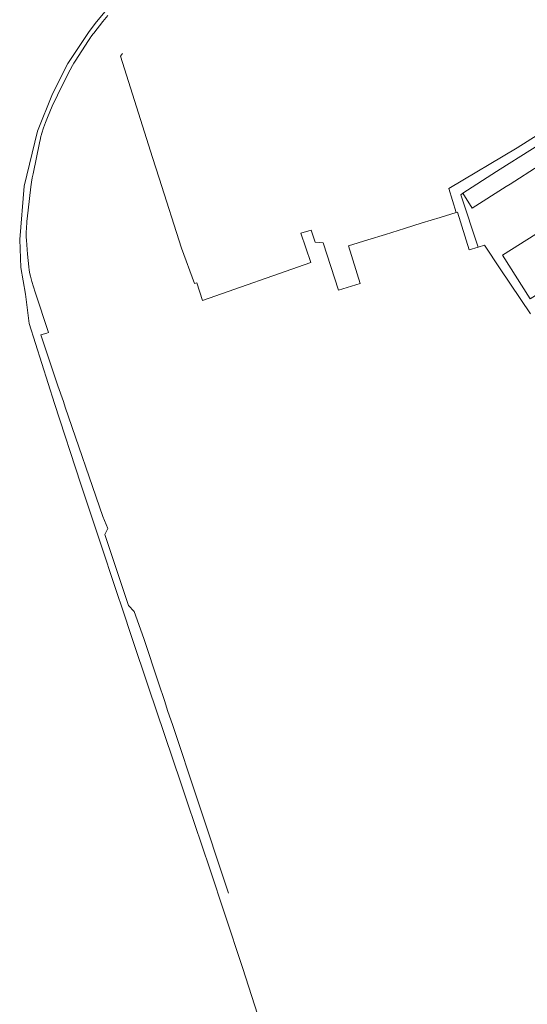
# Model space of a CAD drawing. Header units: metres. Extents: x 125158 to 132124, y 450612 to 454469.
# Tile 2 of 173: x 125187 to 125266, y 450997 to 451150. Entities that reach past the tile are written whole.
import ezdxf

# ---------------------------------------------------------------- set-up
doc = ezdxf.new("R2010")
doc.units = ezdxf.units.M
for name, color, linetype, lineweight in [('B-XX-BV-GELEIDECONSTRUCTIE-GV', 8, 'Continuous', 18), ('B-XX-OG-TERREIN_CULTUURSCHEIDING-GV', 8, 'Continuous', 18), ('B-XX-OG-WEG-GV', 8, 'Continuous', 18)]:
    doc.layers.add(name, color=color, linetype=linetype, lineweight=lineweight)

msp = doc.modelspace()

# ---------------------------------------------------------------- linework, layer by layer
at = {"layer": 'B-XX-BV-GELEIDECONSTRUCTIE-GV'}
msp.add_lwpolyline([(125195.54, 451143.15), (125197.62, 451146.38), (125197.93, 451146.84), (125198, 451146.93), (125198.32, 451147.38), (125198.43, 451147.52), (125199.86, 451149.3), (125200.64, 451150.22)], dxfattribs=at)
at = {"layer": 'B-XX-OG-TERREIN_CULTUURSCHEIDING-GV'}
for points in [[(125202.92, 451144.32), (125202.57, 451143.93), (125207.55, 451128.2), (125208.57, 451125), (125212.04, 451114.12), (125214.11, 451108.61), (125214.44, 451108.72), (125215.34, 451105.98), (125232.14, 451111.87), (125230.59, 451116.44), (125232.23, 451116.89), (125232.82, 451115.06), (125234.08, 451114.92), (125236.46, 451107.56), (125239.85, 451108.62), (125238.04, 451114.48), (125241.01, 451115.4), (125243.76, 451116.25), (125246.72, 451117.16), (125249.49, 451118.02), (125252.26, 451118.88), (125254.75, 451119.65), (125253.59, 451123.35), (125264.23, 451129.67), (125307.29, 451156.98)], [(125267.66, 451126.93), (125263.14, 451124.06), (125262.5, 451123.66), (125257.26, 451120.34), (125255.78, 451122.67), (125255.47, 451122.39), (125258.15, 451114.28), (125259.13, 451114.58), (125261.61, 451110.88), (125266.29, 451103.91)]]:
    msp.add_lwpolyline(points, dxfattribs=at)
msp.add_lwpolyline([(125288.8, 451123.33), (125286.23, 451121.72), (125287.57, 451119.58), (125281.98, 451116.08), (125276.53, 451112.67), (125271.43, 451109.48), (125266.23, 451106.22), (125261.97, 451113.03), (125267.15, 451116.27), (125272.29, 451119.49), (125277.65, 451122.84), (125276.38, 451124.83), (125276.4, 451124.84), (125279.13, 451126.55), (125280.38, 451124.55), (125283.22, 451126.33), (125282.55, 451127.6), (125285.12, 451129.21)], close=True, dxfattribs=at)
at = {"layer": 'B-XX-OG-WEG-GV'}
msp.add_lwpolyline([(125281.93, 451138.95), (125287.31, 451142.66), (125292.57, 451146), (125297.82, 451149.33), (125303.03, 451152.64), (125308.15, 451155.88), (125307.29, 451156.98), (125264.23, 451129.67), (125253.59, 451123.35), (125254.75, 451119.65), (125254.94, 451119.7), (125256.75, 451113.84), (125258.15, 451114.28), (125255.47, 451122.39), (125255.78, 451122.67), (125261.03, 451126), (125261.61, 451126.37), (125266.2, 451129.28), (125271.44, 451132.53), (125273.89, 451134.06), (125279.6, 451137.49)], close=True, dxfattribs=at)
for points in [[(125201.19, 451152.03), (125198.65, 451148.98), (125197.62, 451147.62), (125194.38, 451142.8), (125192.01, 451138.1), (125189.71, 451132.29), (125187.62, 451123.76), (125186.92, 451115.44), (125187.11, 451111.12), (125187.48, 451109.05), (125187.84, 451106.98), (125188.37, 451102.4), (125192.32, 451089.99), (125196.4, 451077.45), (125199.25, 451068.9), (125202.01, 451060.64), (125202.89, 451058.02), (125204.34, 451053.65), (125206.95, 451045.91), (125211.95, 451031.08), (125213.12, 451027.63), (125214.09, 451024.76), (125216.46, 451017.72), (125218.79, 451010.67), (125221.52, 451002.37), (125223.95, 450994.98)], [(125223.95, 450994.98), (125221.52, 451002.37), (125218.79, 451010.67), (125216.46, 451017.72), (125214.09, 451024.76), (125213.12, 451027.63), (125211.95, 451031.08), (125206.95, 451045.91), (125204.34, 451053.65), (125202.89, 451058.02), (125202.01, 451060.64), (125199.25, 451068.9), (125196.4, 451077.45), (125192.32, 451089.99), (125188.37, 451102.4), (125187.84, 451106.98), (125187.48, 451109.05), (125187.11, 451111.12), (125186.92, 451115.44), (125187.62, 451123.76), (125189.71, 451132.29), (125192.01, 451138.1), (125194.38, 451142.8), (125197.62, 451147.62), (125198.65, 451148.98), (125201.19, 451152.03)], [(125219.37, 451013.92), (125214.51, 451028.57), (125210.7, 451039.95), (125209.91, 451042.32), (125209.45, 451043.71), (125208.49, 451046.59), (125206.21, 451053.47), (125204.71, 451057.7), (125203.81, 451058.61), (125200.13, 451069.66), (125200.62, 451070.55), (125199.86, 451072.41), (125194.01, 451089.42), (125193.71, 451090.27), (125192.87, 451092.72), (125190.21, 451100.62), (125191.12, 451100.93), (125191.38, 451101.03), (125189.34, 451107.27), (125189.07, 451108.09), (125188.82, 451108.92), (125188.59, 451109.76), (125188.5, 451110.12), (125188.4, 451110.67), (125188.33, 451111.22), (125188.14, 451113.16), (125187.97, 451115.36), (125187.94, 451115.81), (125187.94, 451116.27), (125187.94, 451116.69), (125187.96, 451117.11), (125188.05, 451118.27), (125188.14, 451119.13), (125188.26, 451119.99), (125188.44, 451121.81), (125188.66, 451123.62), (125188.76, 451124.36), (125188.87, 451125.01), (125188.99, 451125.65), (125189.99, 451130.45), (125190.14, 451131.14), (125190.23, 451131.51), (125190.26, 451131.61), (125190.37, 451131.99), (125190.63, 451132.8), (125190.92, 451133.6), (125191.23, 451134.4), (125191.98, 451136.15), (125192.78, 451137.88), (125194.29, 451140.93), (125194.74, 451141.79), (125195.14, 451142.49), (125195.33, 451142.82), (125195.54, 451143.15), (125197.62, 451146.38), (125197.93, 451146.84), (125198, 451146.93), (125198.32, 451147.38), (125198.43, 451147.52), (125199.86, 451149.3), (125200.64, 451150.22)]]:
    msp.add_lwpolyline(points, dxfattribs=at)

doc.saveas('drawing.dxf')
